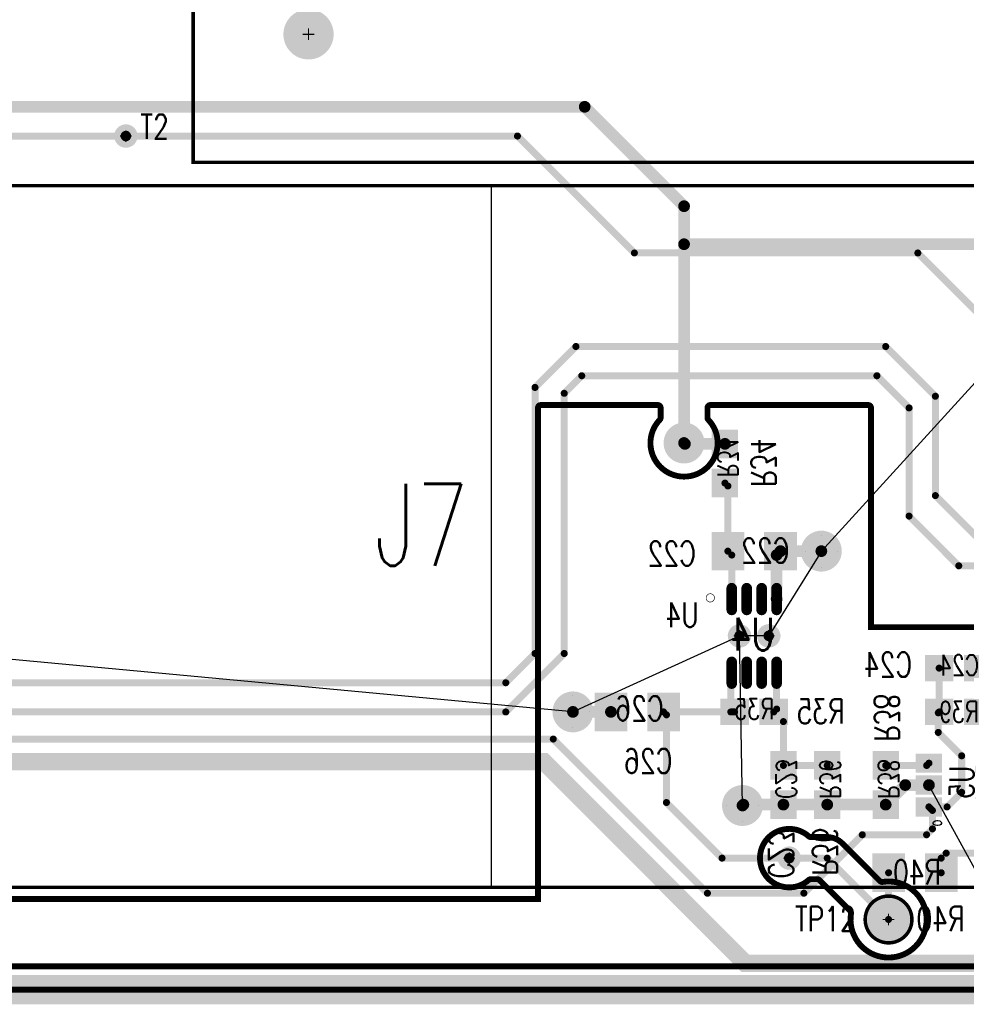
# Model space of a CAD drawing. Extents: x -7 to 11.7, y -5.4 to 6.4.
# Tile 10 of 27: x 2.9 to 4.6, y -0.8 to 0.9. Entities that reach past the tile are written whole.
import ezdxf
from ezdxf.enums import TextEntityAlignment as Align

# ---------------------------------------------------------------- set-up
doc = ezdxf.new("R2010")
doc.units = 0
for name, pattern in [('KEEPOUT_00011100$0', [2, 1, 1]), ('SIG_15', [2, 1, 1]), ('SIG_19', [2, 1, 1]), ('SIG_22', [2, 1, 1]), ('SIG_25', [2, 1, 1]), ('SIG_50', [2, 1, 1]), ('SIG_55', [2, 1, 1]), ('SIG_56', [2, 1, 1]), ('SIG_58', [2, 1, 1]), ('SIG_59', [2, 1, 1]), ('SIG_60', [2, 1, 1]), ('SIG_61', [2, 1, 1]), ('SIG_62', [2, 1, 1])]:
    doc.linetypes.add(name, pattern=pattern)
for name, color, linetype in [('2D_LINE_125', 3, 'CONTINUOUS'), ('2D_LINE_126', 6, 'CONTINUOUS'), ('2D_LINE_130', 106, 'CONTINUOUS'), ('ATTRIBUTE_124', 6, 'CONTINUOUS'), ('BOARD_OUTLINE_00', 254, 'CONTINUOUS'), ('DRIL_NPLTE_THRU_01', 16, 'CONTINUOUS'), ('DRIL_NPLTE_THRU_02', 176, 'CONTINUOUS'), ('DRIL_PLTE_THRU_01', 16, 'CONTINUOUS'), ('DRIL_PLTE_THRU_02', 176, 'CONTINUOUS'), ('DRIL_SYMBOL', 254, 'CONTINUOUS'), ('KEEPOUT_00', 43, 'CONTINUOUS'), ('LINK_00', 2, 'CONTINUOUS'), ('PADS_BOT', 5, 'CONTINUOUS'), ('PADS_INNER', 1, 'CONTINUOUS'), ('PADS_TOP', 1, 'CONTINUOUS'), ('PADS_XR_131', 3, 'CONTINUOUS'), ('PADS_XR_132', 6, 'CONTINUOUS'), ('PADS_XR_133', 254, 'CONTINUOUS'), ('PART_NAME_123', 255, 'CONTINUOUS'), ('PART_NAME_124', 6, 'CONTINUOUS'), ('PART_NAME_129', 2, 'CONTINUOUS'), ('PART_NAME_130', 106, 'CONTINUOUS'), ('PART_TOP_2DLINE_123', 255, 'CONTINUOUS'), ('PART_TOP_2DLINE_129', 2, 'CONTINUOUS'), ('POUR_OUTLINE_01', 1, 'CONTINUOUS'), ('POUR_VIATHERM_01', 1, 'CONTINUOUS'), ('POUR_VOID_01', 1, 'CONTINUOUS'), ('TRACE_01', 1, 'CONTINUOUS'), ('TRACE_02', 5, 'CONTINUOUS'), ('VIAPTS', 56, 'CONTINUOUS')]:
    doc.layers.add(name, color=color, linetype=linetype)
doc.styles.add('W0$001', font='simplex', dxfattribs={"width": 0.75})
doc.styles.add('W0$005', font='simplex', dxfattribs={"width": 0.75})
doc.styles.add('W0$006', font='simplex', dxfattribs={"width": 0.75})

# ---------------------------------------------------------------- blocks, each defined once
blk = doc.blocks.new('BOARD_40')
at = {"layer": 'BOARD_OUTLINE_00', "const_width": 0.01}
blk.add_lwpolyline([(0.1, -0.125), (7.4499, -0.125), (7.4499, -4.4), (0.1, -4.4)], close=True, dxfattribs=at)
blk = doc.blocks.new('DRAWING_41')
at = {"layer": '2D_LINE_125', "const_width": 0.05}
blk.add_lwpolyline([(0.1, -0.125), (7.4499, -0.125), (7.4499, -4.4), (0.1, -4.4)], close=True, dxfattribs=at)
blk = doc.blocks.new('DRAWING_42')
at = {"layer": '2D_LINE_126', "const_width": 0.05}
blk.add_lwpolyline([(0.1, -0.125), (7.4499, -0.125), (7.4499, -4.4), (0.1, -4.4)], close=True, dxfattribs=at)
blk = doc.blocks.new('DRAWING_236')
at = {"layer": '2D_LINE_130', "const_width": 0.001}
blk.add_lwpolyline([(-0.0071, 0, 1), (0.0071, 0, 1)], format="xyb", close=True, dxfattribs=at)
blk = doc.blocks.new('POUR_VOID_118')
at = {"layer": 'POUR_VOID_01', "const_width": 0.01}
blk.add_lwpolyline([(-13.2804, -18.2907, -3.09112), (-13.3343, -18.3446, 0.240755), (-13.3357, -18.3402), (-13.3884, -18.2875, 0.198912), (-13.392, -18.286), (-13.4033, -18.286, 0.184445), (-13.4067, -18.2873, -2.235619), (-13.4067, -18.2127, 0.184445), (-13.4033, -18.214), (-13.375, -18.214, -0.198912), (-13.3495, -18.2245), (-13.2848, -18.2893, 0.240755)], format="xyb", close=True, dxfattribs=at)
blk = doc.blocks.new('POUR_OUTLINE_108')
at = {"layer": 'POUR_OUTLINE_01', "const_width": 0.01}
for points in [[(-12.9, -17.855), (-13.3, -17.855), (-13.3, -17.48, 0.414214), (-13.305, -17.475), (-13.575, -17.475, 0.414214), (-13.58, -17.48), (-13.58, -17.4966, 0.194134), (-13.5786, -17.5001, -2.352737), (-13.6614, -17.5001, 0.194134), (-13.66, -17.4966), (-13.66, -17.48, 0.414214), (-13.665, -17.475), (-13.865, -17.475, 0.414214), (-13.87, -17.48), (-13.87, -18.32), (-15.1838, -18.32, 0.136623)], [(-17.615, -18.435), (-11.4601, -18.435, 0.414214)]]:
    blk.add_lwpolyline(points, format="xyb", dxfattribs=at)
blk.add_blockref('POUR_VOID_118', (0, 0))
blk = doc.blocks.new('POUR_VIATHERM_140')
at = {"layer": 'POUR_VIATHERM_01'}
for points in [[(-13.52, -18.1325), (-13.52, -18.1325)], [(-13.5475, -18.16), (-13.5475, -18.16)], [(-13.4925, -18.16), (-13.4925, -18.16)], [(-13.52, -18.1875), (-13.52, -18.1875)]]:
    blk.add_lwpolyline(points, dxfattribs=at)
blk = doc.blocks.new('POUR_VIATHERM_141')
at = {"layer": 'POUR_VIATHERM_01'}
for points in [[(-13.5251, -17.8499), (-13.5251, -17.8499)], [(-13.5451, -17.8699), (-13.5451, -17.8699)], [(-13.5051, -17.8699), (-13.5051, -17.8699)], [(-13.5251, -17.8899), (-13.5251, -17.8899)]]:
    blk.add_lwpolyline(points, dxfattribs=at)
blk = doc.blocks.new('POUR_VIATHERM_142')
at = {"layer": 'POUR_VIATHERM_01'}
for points in [[(-13.8101, -17.9724), (-13.8101, -17.9724)], [(-13.8376, -17.9999), (-13.8376, -17.9999)], [(-13.7826, -17.9999), (-13.7826, -17.9999)], [(-13.8101, -18.0274), (-13.8101, -18.0274)]]:
    blk.add_lwpolyline(points, dxfattribs=at)
blk = doc.blocks.new('POUR_VIATHERM_143')
at = {"layer": 'POUR_VIATHERM_01'}
for points in [[(-13.4751, -17.8499), (-13.4751, -17.8499)], [(-13.4951, -17.8699), (-13.4951, -17.8699)], [(-13.4551, -17.8699), (-13.4551, -17.8699)], [(-13.4751, -17.8899), (-13.4751, -17.8899)]]:
    blk.add_lwpolyline(points, dxfattribs=at)
blk = doc.blocks.new('POUR_VIATHERM_144')
at = {"layer": 'POUR_VIATHERM_01'}
for points in [[(-13.3851, -17.6974), (-13.3851, -17.6974)], [(-13.4126, -17.7249), (-13.4126, -17.7249)], [(-13.3576, -17.7249), (-13.3576, -17.7249)], [(-13.3851, -17.7524), (-13.3851, -17.7524)]]:
    blk.add_lwpolyline(points, dxfattribs=at)
blk = doc.blocks.new('POUR_HEADER_12')
for name in ['POUR_OUTLINE_108', 'POUR_VIATHERM_144', 'POUR_VIATHERM_141', 'POUR_VIATHERM_143', 'POUR_VIATHERM_142', 'POUR_VIATHERM_140']:
    blk.add_blockref(name, (13.575, 14.3))
blk = doc.blocks.new('SMOOTH_0$006')
at = {"const_width": 0.003}
blk.add_lwpolyline([(-0.0015, 0, 1), (0.0015, 0, 1)], format="xyb", close=True, dxfattribs=at)
blk = doc.blocks.new('SMOOTH_0$001')
at = {"const_width": 0.0005}
blk.add_lwpolyline([(-0.00025, 0, 1), (0.00025, 0, 1)], format="xyb", close=True, dxfattribs=at)
blk = doc.blocks.new('PART_BODY_TOP_35')
at = {"layer": 'PART_TOP_2DLINE_123', "const_width": 0.006}
blk.add_lwpolyline([(0.81, 1.035), (-0.81, 1.035), (-0.81, -1.035), (0.81, -1.035)], close=True, dxfattribs=at)
at = {"layer": 'PART_TOP_2DLINE_129', "const_width": 0.001}
blk.add_lwpolyline([(0.81, 1.035), (-0.81, 1.035), (-0.81, -1.035), (0.81, -1.035)], close=True, dxfattribs=at)
at = {"layer": 'PART_TOP_2DLINE_123'}
for p in [(-0.81, 1.035), (0.81, 1.035), (-0.81, -1.035), (0.81, -1.035)]:
    blk.add_blockref('SMOOTH_0$006', p, dxfattribs=at)
at = {"layer": 'PART_TOP_2DLINE_129'}
for p in [(-0.81, 1.035), (0.81, 1.035), (-0.81, -1.035), (0.81, -1.035)]:
    blk.add_blockref('SMOOTH_0$001', p, dxfattribs=at)
blk = doc.blocks.new('DRIL_SYMBOL_0$047')
at = {"layer": 'DRIL_SYMBOL', "const_width": 0.002}
for points in [[(-0.01, 0), (0.01, 0)], [(0, -0.01), (0, 0.01)]]:
    blk.add_lwpolyline(points, dxfattribs=at)
blk = doc.blocks.new('DRIL_HOLE_0$047')
at = {"const_width": 0.0235}
blk.add_lwpolyline([(-0.01175, 0, 1), (0.01175, 0, 1)], format="xyb", close=True, dxfattribs=at)
blk.add_blockref('DRIL_SYMBOL_0$047', (0, 0))
blk = doc.blocks.new('PAD_68')
at = {"const_width": 0.04}
blk.add_lwpolyline([(0, -0.02, 1), (0, 0.02, 1)], format="xyb", close=True, dxfattribs=at)
blk = doc.blocks.new('PAD_71')
at = {"const_width": 0.043}
blk.add_lwpolyline([(0, -0.0215, 1), (0, 0.0215, 1)], format="xyb", close=True, dxfattribs=at)
blk = doc.blocks.new('STK_TOP_84')
at = {"layer": 'DRIL_PLTE_THRU_01'}
blk.add_blockref('DRIL_HOLE_0$047', (0, 0), dxfattribs=at)
at = {"layer": 'DRIL_PLTE_THRU_02'}
blk.add_blockref('DRIL_HOLE_0$047', (0, 0), dxfattribs=at)
at = {"layer": 'PADS_BOT'}
blk.add_blockref('PAD_68', (0, 0), dxfattribs=at)
at = {"layer": 'PADS_INNER'}
blk.add_blockref('PAD_68', (0, 0), dxfattribs=at)
at = {"layer": 'PADS_TOP'}
blk.add_blockref('PAD_68', (0, 0), dxfattribs=at)
at = {"layer": 'PADS_XR_131'}
blk.add_blockref('PAD_71', (0, 0), dxfattribs=at)
at = {"layer": 'PADS_XR_132'}
blk.add_blockref('PAD_71', (0, 0), dxfattribs=at)
blk = doc.blocks.new('DRIL_SYMBOL_0$2')
at = {"layer": 'DRIL_SYMBOL', "const_width": 0.002}
for points in [[(-0.01, 0), (0.01, 0)], [(0, -0.01), (0, 0.01)]]:
    blk.add_lwpolyline(points, dxfattribs=at)
blk = doc.blocks.new('DRIL_HOLE_0$2')
at = {"const_width": 0.1}
blk.add_lwpolyline([(-0.05, 0, 1), (0.05, 0, 1)], format="xyb", close=True, dxfattribs=at)
blk.add_blockref('DRIL_SYMBOL_0$2', (0, 0))
blk = doc.blocks.new('PAD_72')
at = {"const_width": 0.1375}
blk.add_lwpolyline([(0, -0.06875, 1), (0, 0.06875, 1)], format="xyb", close=True, dxfattribs=at)
blk = doc.blocks.new('PAD_75')
at = {"const_width": 0.1405}
blk.add_lwpolyline([(0, -0.07025, 1), (0, 0.07025, 1)], format="xyb", close=True, dxfattribs=at)
blk = doc.blocks.new('STK_TOP_85')
at = {"layer": 'DRIL_PLTE_THRU_01'}
blk.add_blockref('DRIL_HOLE_0$2', (0, 0), dxfattribs=at)
at = {"layer": 'DRIL_PLTE_THRU_02'}
blk.add_blockref('DRIL_HOLE_0$2', (0, 0), dxfattribs=at)
at = {"layer": 'PADS_BOT'}
blk.add_blockref('PAD_72', (0, 0), dxfattribs=at)
at = {"layer": 'PADS_INNER'}
blk.add_blockref('PAD_72', (0, 0), dxfattribs=at)
at = {"layer": 'PADS_TOP'}
blk.add_blockref('PAD_72', (0, 0), dxfattribs=at)
at = {"layer": 'PADS_XR_131'}
blk.add_blockref('PAD_75', (0, 0), dxfattribs=at)
at = {"layer": 'PADS_XR_132'}
blk.add_blockref('PAD_75', (0, 0), dxfattribs=at)
blk = doc.blocks.new('SYM_TOP_38')
for name, p in [('PART_BODY_TOP_35', (0, 0)), ('STK_TOP_85', (-0.591, 0.8375)), ('STK_TOP_85', (-0.197, 0.8375)), ('STK_TOP_85', (0.197, 0.8375)), ('STK_TOP_85', (0.591, 0.8375)), ('STK_TOP_84', (-0.591, -0.8375)), ('STK_TOP_84', (-0.394, -0.8375)), ('STK_TOP_84', (-0.197, -0.8375)), ('STK_TOP_84', (0.197, -0.8375)), ('STK_TOP_84', (0.394, -0.8375)), ('STK_TOP_84', (0.591, -0.8375))]:
    blk.add_blockref(name, p)
blk = doc.blocks.new('PART_TOP_108')
blk.add_blockref('SYM_TOP_38', (0, 0))
at = {"layer": 'PART_NAME_123', "style": 'W0$006', "width": 0.75}
blk.add_text('T2', height=0.042, rotation=90, dxfattribs=at).set_placement((0.77, -1.125))
at = {"layer": 'PART_NAME_129', "style": 'W0$001', "width": 0.75}
blk.add_text('T2', height=0.21, rotation=90, dxfattribs=at).set_placement((0.095, -0.13))
blk = doc.blocks.new('DRIL_HOLE_0')
blk.add_lwpolyline([(0, 0, 1), (0, 0, 1)], format="xyb", close=True)
blk = doc.blocks.new('PAD_82')
at = {"const_width": 0.006}
blk.add_lwpolyline([(-0.0176, -0.003), (0.0176, -0.003, 1), (0.0176, 0.003), (-0.0176, 0.003, 1)], format="xyb", close=True, dxfattribs=at)
blk = doc.blocks.new('PAD_1')
blk.add_lwpolyline([(0, 0, 1), (0, 0, 1)], format="xyb", close=True)
blk = doc.blocks.new('PAD_83')
at = {"const_width": 0.009}
blk.add_lwpolyline([(-0.0186, -0.0045), (0.0186, -0.0045, 1), (0.0186, 0.0045), (-0.0186, 0.0045, 1)], format="xyb", close=True, dxfattribs=at)
blk = doc.blocks.new('STK_BOT_202')
at = {"layer": 'DRIL_NPLTE_THRU_01'}
blk.add_blockref('DRIL_HOLE_0', (0, 0), dxfattribs=at)
at = {"layer": 'DRIL_NPLTE_THRU_02'}
blk.add_blockref('DRIL_HOLE_0', (0, 0), dxfattribs=at)
at = {"layer": 'PADS_BOT', "rotation": 90}
blk.add_blockref('PAD_82', (0, 0), dxfattribs=at)
at = {"layer": 'PADS_INNER'}
blk.add_blockref('PAD_1', (0, 0), dxfattribs=at)
at = {"layer": 'PADS_TOP'}
blk.add_blockref('PAD_1', (0, 0), dxfattribs=at)
at = {"layer": 'PADS_XR_131', "rotation": 90}
blk.add_blockref('PAD_83', (0, 0), dxfattribs=at)
at = {"layer": 'PADS_XR_133', "rotation": 90}
blk.add_blockref('PAD_82', (0, 0), dxfattribs=at)
blk = doc.blocks.new('SYM_BOT_43')
for p in [(-0.0384, 0.063), (-0.0128, 0.063), (0.0128, 0.063), (0.0384, 0.063), (-0.0384, -0.063), (-0.0128, -0.063), (0.0128, -0.063), (0.0384, -0.063)]:
    blk.add_blockref('STK_BOT_202', p)
blk = doc.blocks.new('PART_BOT_112')
blk.add_blockref('SYM_BOT_43', (0, 0))
at = {"layer": 'PART_NAME_124', "style": 'W0$006', "width": 0.75}
blk.add_text('U4', height=0.042, rotation=180, dxfattribs=at).set_placement((-0.095, -0.015))
at = {"layer": 'PART_NAME_130', "style": 'W0$001', "width": 0.75}
blk.add_text('U4', height=0.056, rotation=180, dxfattribs=at).set_placement((0.0349, 0.025))
blk = doc.blocks.new('PAD_84')
at = {"const_width": 0.027}
blk.add_lwpolyline([(-0.0195, 0), (0.0195, 0)], dxfattribs=at)
blk = doc.blocks.new('PAD_85')
at = {"const_width": 0.033}
blk.add_lwpolyline([(-0.0225, 0), (0.0225, 0)], dxfattribs=at)
blk = doc.blocks.new('STK_BOT_136')
at = {"layer": 'DRIL_PLTE_THRU_01'}
blk.add_blockref('DRIL_HOLE_0', (0, 0), dxfattribs=at)
at = {"layer": 'DRIL_PLTE_THRU_02'}
blk.add_blockref('DRIL_HOLE_0', (0, 0), dxfattribs=at)
at = {"layer": 'PADS_BOT', "rotation": 90}
blk.add_blockref('PAD_84', (0, 0), dxfattribs=at)
at = {"layer": 'PADS_INNER'}
blk.add_blockref('PAD_1', (0, 0), dxfattribs=at)
at = {"layer": 'PADS_TOP'}
blk.add_blockref('PAD_1', (0, 0), dxfattribs=at)
at = {"layer": 'PADS_XR_131', "rotation": 90}
blk.add_blockref('PAD_85', (0, 0), dxfattribs=at)
at = {"layer": 'PADS_XR_133', "rotation": 90}
blk.add_blockref('PAD_84', (0, 0), dxfattribs=at)
blk = doc.blocks.new('SYM_BOT_44')
for p in [(-0.0374, 0.051), (0.0374, 0.051), (-0.0374, -0.051), (0, -0.051), (0.0374, -0.051)]:
    blk.add_blockref('STK_BOT_136', p)
blk = doc.blocks.new('PART_BOT_113')
blk.add_blockref('SYM_BOT_44', (0, 0))
at = {"layer": 'ATTRIBUTE_124', "style": 'W0$005', "width": 0.75}
blk.add_text('o', height=0.021, rotation=180, dxfattribs=at).set_placement((-0.065, -0.04), align=Align.MIDDLE_CENTER)
at = {"layer": 'PART_NAME_124', "style": 'W0$006', "width": 0.75}
blk.add_text('U5', height=0.042, rotation=90, dxfattribs=at).set_placement((0.045, 0.12), align=Align.MIDDLE_CENTER)
at = {"layer": 'PART_NAME_130', "style": 'W0$001', "width": 0.75}
blk.add_text('U5', height=0.042, rotation=180, dxfattribs=at).set_placement((0.005, 0.005), align=Align.MIDDLE_CENTER)
blk = doc.blocks.new('PAD_0')
at = {"const_width": 0.05}
blk.add_lwpolyline([(-0.03, 0), (0.03, 0)], dxfattribs=at)
blk = doc.blocks.new('PAD_2')
at = {"const_width": 0.056}
blk.add_lwpolyline([(-0.033, 0), (0.033, 0)], dxfattribs=at)
blk = doc.blocks.new('STK_BOT_57')
at = {"layer": 'DRIL_NPLTE_THRU_01'}
blk.add_blockref('DRIL_HOLE_0', (0, 0), dxfattribs=at)
at = {"layer": 'DRIL_NPLTE_THRU_02'}
blk.add_blockref('DRIL_HOLE_0', (0, 0), dxfattribs=at)
at = {"layer": 'PADS_BOT', "rotation": 90}
blk.add_blockref('PAD_0', (0, 0), dxfattribs=at)
at = {"layer": 'PADS_INNER'}
blk.add_blockref('PAD_1', (0, 0), dxfattribs=at)
at = {"layer": 'PADS_TOP'}
blk.add_blockref('PAD_1', (0, 0), dxfattribs=at)
at = {"layer": 'PADS_XR_131', "rotation": 90}
blk.add_blockref('PAD_2', (0, 0), dxfattribs=at)
at = {"layer": 'PADS_XR_133', "rotation": 90}
blk.add_blockref('PAD_0', (0, 0), dxfattribs=at)
blk = doc.blocks.new('SYM_BOT_27')
for p in [(-0.045, 0), (0.045, 0)]:
    blk.add_blockref('STK_BOT_57', p)
blk = doc.blocks.new('PART_BOT_115')
blk.add_blockref('SYM_BOT_27', (0, 0))
at = {"layer": 'PART_NAME_124', "style": 'W0$006', "width": 0.75}
blk.add_text('C22', height=0.042, dxfattribs=at).set_placement((0.1, -0.025))
at = {"layer": 'PART_NAME_130', "style": 'W0$001', "width": 0.75}
blk.add_text('C22', height=0.042, dxfattribs=at).set_placement((-0.06, -0.02))
blk = doc.blocks.new('PAD_92')
at = {"const_width": 0.039}
blk.add_lwpolyline([(-0.0215, 0), (0.0215, 0)], dxfattribs=at)
blk = doc.blocks.new('PAD_93')
at = {"const_width": 0.045}
blk.add_lwpolyline([(-0.0245, 0), (0.0245, 0)], dxfattribs=at)
blk = doc.blocks.new('STK_BOT_139')
at = {"layer": 'DRIL_PLTE_THRU_01'}
blk.add_blockref('DRIL_HOLE_0', (0, 0), dxfattribs=at)
at = {"layer": 'DRIL_PLTE_THRU_02'}
blk.add_blockref('DRIL_HOLE_0', (0, 0), dxfattribs=at)
at = {"layer": 'PADS_BOT'}
blk.add_blockref('PAD_92', (0, 0), dxfattribs=at)
at = {"layer": 'PADS_INNER'}
blk.add_blockref('PAD_1', (0, 0), dxfattribs=at)
at = {"layer": 'PADS_TOP'}
blk.add_blockref('PAD_1', (0, 0), dxfattribs=at)
at = {"layer": 'PADS_XR_131'}
blk.add_blockref('PAD_93', (0, 0), dxfattribs=at)
at = {"layer": 'PADS_XR_133'}
blk.add_blockref('PAD_92', (0, 0), dxfattribs=at)
blk = doc.blocks.new('SYM_BOT_47')
for p in [(-0.0335, 0), (0.0335, 0)]:
    blk.add_blockref('STK_BOT_139', p)
blk = doc.blocks.new('PART_BOT_118')
blk.add_blockref('SYM_BOT_47', (0, 0))
at = {"layer": 'PART_NAME_124', "style": 'W0$006', "width": 0.75}
blk.add_text('C23', height=0.042, rotation=180, dxfattribs=at).set_placement((0.16, 0.025))
at = {"layer": 'PART_NAME_130', "style": 'W0$001', "width": 0.75}
blk.add_text('C23', height=0.035, rotation=180, dxfattribs=at).set_placement((-0.0101, -0.0049), align=Align.MIDDLE_CENTER)
blk = doc.blocks.new('PART_BOT_119')
blk.add_blockref('SYM_BOT_47', (0, 0))
at = {"layer": 'PART_NAME_124', "style": 'W0$006', "width": 0.75}
blk.add_text('C24', height=0.042, rotation=180, dxfattribs=at).set_placement((-0.08, 0.015))
at = {"layer": 'PART_NAME_130', "style": 'W0$001', "width": 0.75}
blk.add_text('C24', height=0.035, rotation=180, dxfattribs=at).set_placement((-0.0001, -0.0051), align=Align.MIDDLE_CENTER)
blk = doc.blocks.new('SYM_BOT_35')
for p in [(-0.045, 0), (0.045, 0)]:
    blk.add_blockref('STK_BOT_57', p)
blk = doc.blocks.new('PART_BOT_123')
blk.add_blockref('SYM_BOT_35', (0, 0))
at = {"layer": 'PART_NAME_124', "style": 'W0$006', "width": 0.75}
blk.add_text('R40', height=0.042, dxfattribs=at).set_placement((-0.085, -0.1))
at = {"layer": 'PART_NAME_130', "style": 'W0$001', "width": 0.75}
blk.add_text('R40', height=0.042, dxfattribs=at).set_placement((-0.0449, -0.0199))
blk = doc.blocks.new('PART_BOT_132')
blk.add_blockref('SYM_BOT_47', (0, 0))
at = {"layer": 'PART_NAME_124', "style": 'W0$006', "width": 0.75}
blk.add_text('R34', height=0.042, rotation=180, dxfattribs=at).set_placement((0.04, -0.045))
at = {"layer": 'PART_NAME_130', "style": 'W0$001', "width": 0.75}
blk.add_text('R34', height=0.035, rotation=180, dxfattribs=at).set_placement((-0.0101, -0.0049), align=Align.MIDDLE_CENTER)
blk = doc.blocks.new('PART_BOT_133')
blk.add_blockref('SYM_BOT_47', (0, 0))
at = {"layer": 'PART_NAME_124', "style": 'W0$006', "width": 0.75}
blk.add_text('R35', height=0.042, rotation=180, dxfattribs=at).set_placement((0.155, 0.02))
at = {"layer": 'PART_NAME_130', "style": 'W0$001', "width": 0.75}
blk.add_text('R35', height=0.035, rotation=180, dxfattribs=at).set_placement((-0.0001, -0.0051), align=Align.MIDDLE_CENTER)
blk = doc.blocks.new('PART_BOT_134')
blk.add_blockref('SYM_BOT_47', (0, 0))
at = {"layer": 'PART_NAME_124', "style": 'W0$006', "width": 0.75}
blk.add_text('R36', height=0.042, rotation=180, dxfattribs=at).set_placement((0.155, 0.025))
at = {"layer": 'PART_NAME_130', "style": 'W0$001', "width": 0.75}
blk.add_text('R36', height=0.035, rotation=180, dxfattribs=at).set_placement((-0.0101, -0.0049), align=Align.MIDDLE_CENTER)
blk = doc.blocks.new('PART_BOT_136')
blk.add_blockref('SYM_BOT_47', (0, 0))
at = {"layer": 'PART_NAME_124', "style": 'W0$006', "width": 0.75}
blk.add_text('R38', height=0.042, dxfattribs=at).set_placement((0.074, -0.019))
at = {"layer": 'PART_NAME_130', "style": 'W0$001', "width": 0.75}
blk.add_text('R38', height=0.035, dxfattribs=at).set_placement((0.0101, 0.0049), align=Align.MIDDLE_CENTER)
blk = doc.blocks.new('PART_BOT_137')
blk.add_blockref('SYM_BOT_47', (0, 0))
at = {"layer": 'PART_NAME_124', "style": 'W0$006', "width": 0.75}
blk.add_text('R39', height=0.042, dxfattribs=at).set_placement((-0.155, -0.02))
at = {"layer": 'PART_NAME_130', "style": 'W0$001', "width": 0.75}
blk.add_text('R39', height=0.035, dxfattribs=at).set_placement((0, 0.0003), align=Align.MIDDLE_CENTER)
blk = doc.blocks.new('PART_BODY_TOP_51')
at = {"layer": 'KEEPOUT_00', "linetype": 'KEEPOUT_00011100$0'}
blk.add_lwpolyline([(1, -1.1), (0.09, -1.1), (0.09, 0.1), (1, 0.1)], close=True, dxfattribs=at)
at = {"layer": 'PART_TOP_2DLINE_123', "const_width": 0.006}
blk.add_lwpolyline([(-0.1, 0.1), (2.1, 0.1), (2.1, -1.1), (-0.1, -1.1)], close=True, dxfattribs=at)
at = {"layer": 'PART_TOP_2DLINE_129', "const_width": 0.001}
blk.add_lwpolyline([(-0.1, 0.1), (2.1, 0.1), (2.1, -1.1), (-0.1, -1.1)], close=True, dxfattribs=at)
at = {"layer": 'PART_TOP_2DLINE_123'}
for p in [(-0.1, 0.1), (2.1, 0.1), (-0.1, -1.1), (2.1, -1.1)]:
    blk.add_blockref('SMOOTH_0$006', p, dxfattribs=at)
at = {"layer": 'PART_TOP_2DLINE_129'}
for p in [(-0.1, 0.1), (2.1, 0.1), (-0.1, -1.1), (2.1, -1.1)]:
    blk.add_blockref('SMOOTH_0$001', p, dxfattribs=at)
blk = doc.blocks.new('DRIL_SYMBOL_0$055')
at = {"layer": 'DRIL_SYMBOL', "const_width": 0.002}
for points in [[(-0.01, 0), (0.01, 0)], [(0, -0.01), (0, 0.01)]]:
    blk.add_lwpolyline(points, dxfattribs=at)
blk = doc.blocks.new('DRIL_HOLE_0$055')
at = {"const_width": 0.0275}
blk.add_lwpolyline([(-0.01375, 0, 1), (0.01375, 0, 1)], format="xyb", close=True, dxfattribs=at)
blk.add_blockref('DRIL_SYMBOL_0$055', (0, 0))
blk = doc.blocks.new('PAD_15')
at = {"const_width": 0.05}
blk.add_lwpolyline([(0, -0.025, 1), (0, 0.025, 1)], format="xyb", close=True, dxfattribs=at)
blk = doc.blocks.new('PAD_17')
at = {"const_width": 0.053}
blk.add_lwpolyline([(0, -0.0265, 1), (0, 0.0265, 1)], format="xyb", close=True, dxfattribs=at)
blk = doc.blocks.new('STK_TOP_142')
at = {"layer": 'DRIL_PLTE_THRU_01'}
blk.add_blockref('DRIL_HOLE_0$055', (0, 0), dxfattribs=at)
at = {"layer": 'DRIL_PLTE_THRU_02'}
blk.add_blockref('DRIL_HOLE_0$055', (0, 0), dxfattribs=at)
at = {"layer": 'PADS_BOT'}
blk.add_blockref('PAD_15', (0, 0), dxfattribs=at)
at = {"layer": 'PADS_INNER'}
blk.add_blockref('PAD_15', (0, 0), dxfattribs=at)
at = {"layer": 'PADS_TOP'}
blk.add_blockref('PAD_15', (0, 0), dxfattribs=at)
at = {"layer": 'PADS_XR_131'}
blk.add_blockref('PAD_17', (0, 0), dxfattribs=at)
at = {"layer": 'PADS_XR_132'}
blk.add_blockref('PAD_17', (0, 0), dxfattribs=at)
blk = doc.blocks.new('SYM_TOP_51')
for name, p in [('PART_BODY_TOP_51', (0, 0)), ('STK_TOP_142', (0, 0)), ('STK_TOP_142', (2, 0)), ('STK_TOP_142', (0, -0.35)), ('STK_TOP_142', (2, -0.35)), ('STK_TOP_142', (0, -0.65)), ('STK_TOP_142', (0, -1)), ('STK_TOP_142', (2, -1))]:
    blk.add_blockref(name, p)
blk = doc.blocks.new('PART_TOP_138')
blk.add_blockref('SYM_TOP_51', (0, 0))
at = {"layer": 'PART_NAME_123', "style": 'W0$006', "width": 0.75}
blk.add_text('J7', height=0.042, dxfattribs=at).set_placement((0.075, -1.215))
at = {"layer": 'PART_NAME_129', "style": 'W0$001', "width": 0.75}
blk.add_text('J7', height=0.14, dxfattribs=at).set_placement((0.8, -0.55))
blk = doc.blocks.new('PART_BODY_TOP_20')
at = {"layer": 'PART_TOP_2DLINE_123', "const_width": 0.006}
blk.add_lwpolyline([(-0.04, 0, 1), (0.04, 0, 1)], format="xyb", close=True, dxfattribs=at)
blk = doc.blocks.new('DRIL_SYMBOL_0$043')
at = {"layer": 'DRIL_SYMBOL', "const_width": 0.002}
for points in [[(-0.01, 0), (0.01, 0)], [(0, -0.01), (0, 0.01)]]:
    blk.add_lwpolyline(points, dxfattribs=at)
blk = doc.blocks.new('DRIL_HOLE_0$043')
at = {"const_width": 0.0215}
blk.add_lwpolyline([(-0.01075, 0, 1), (0.01075, 0, 1)], format="xyb", close=True, dxfattribs=at)
blk.add_blockref('DRIL_SYMBOL_0$043', (0, 0))
blk = doc.blocks.new('PAD_3')
at = {"const_width": 0.035}
blk.add_lwpolyline([(0, -0.0175, 1), (0, 0.0175, 1)], format="xyb", close=True, dxfattribs=at)
blk = doc.blocks.new('PAD_4')
at = {"const_width": 0.038}
blk.add_lwpolyline([(0, -0.019, 1), (0, 0.019, 1)], format="xyb", close=True, dxfattribs=at)
blk = doc.blocks.new('STK_TOP_62')
at = {"layer": 'DRIL_PLTE_THRU_01'}
blk.add_blockref('DRIL_HOLE_0$043', (0, 0), dxfattribs=at)
at = {"layer": 'DRIL_PLTE_THRU_02'}
blk.add_blockref('DRIL_HOLE_0$043', (0, 0), dxfattribs=at)
at = {"layer": 'PADS_BOT'}
blk.add_blockref('PAD_3', (0, 0), dxfattribs=at)
at = {"layer": 'PADS_INNER'}
blk.add_blockref('PAD_3', (0, 0), dxfattribs=at)
at = {"layer": 'PADS_TOP'}
blk.add_blockref('PAD_3', (0, 0), dxfattribs=at)
at = {"layer": 'PADS_XR_131'}
blk.add_blockref('PAD_4', (0, 0), dxfattribs=at)
at = {"layer": 'PADS_XR_132'}
blk.add_blockref('PAD_4', (0, 0), dxfattribs=at)
blk = doc.blocks.new('SYM_TOP_23')
for name in ['PART_BODY_TOP_20', 'STK_TOP_62']:
    blk.add_blockref(name, (0, 0))
blk = doc.blocks.new('PART_TOP_141')
blk.add_blockref('SYM_TOP_23', (0, 0))
at = {"layer": 'PART_NAME_123', "style": 'W0$006', "width": 0.75}
blk.add_text('TP12', height=0.042, rotation=270, dxfattribs=at).set_placement((-0.02, 0.16))
blk = doc.blocks.new('PART_BOT_142')
blk.add_blockref('SYM_BOT_27', (0, 0))
at = {"layer": 'PART_NAME_124', "style": 'W0$006', "width": 0.75}
blk.add_text('C26', height=0.042, rotation=180, dxfattribs=at).set_placement((0.06, 0.105))
at = {"layer": 'PART_NAME_130', "style": 'W0$001', "width": 0.75}
blk.add_text('C26', height=0.042, rotation=180, dxfattribs=at).set_placement((0.045, 0.015))
blk = doc.blocks.new('SMOOTH_0$012')
at = {"const_width": 0.006}
blk.add_lwpolyline([(-0.003, 0, 1), (0.003, 0, 1)], format="xyb", close=True, dxfattribs=at)
blk = doc.blocks.new('SMOOTH_0$02')
at = {"const_width": 0.01}
blk.add_lwpolyline([(-0.005, 0, 1), (0.005, 0, 1)], format="xyb", close=True, dxfattribs=at)
blk = doc.blocks.new('SMOOTH_0$03')
at = {"const_width": 0.015}
blk.add_lwpolyline([(-0.0075, 0, 1), (0.0075, 0, 1)], format="xyb", close=True, dxfattribs=at)
blk = doc.blocks.new('DRIL_SYMBOL_0$037')
at = {"layer": 'DRIL_SYMBOL', "const_width": 0.002}
for points in [[(-0.01, 0), (0.01, 0)], [(0, -0.01), (0, 0.01)]]:
    blk.add_lwpolyline(points, dxfattribs=at)
blk = doc.blocks.new('DRIL_HOLE_0$037')
at = {"const_width": 0.0185}
blk.add_lwpolyline([(-0.00925, 0, 1), (0.00925, 0, 1)], format="xyb", close=True, dxfattribs=at)
blk.add_blockref('DRIL_SYMBOL_0$037', (0, 0))
blk = doc.blocks.new('PAD_76')
at = {"const_width": 0.0275}
blk.add_lwpolyline([(0, -0.01375, 1), (0, 0.01375, 1)], format="xyb", close=True, dxfattribs=at)
blk = doc.blocks.new('STK_TOP_0')
at = {"layer": 'DRIL_PLTE_THRU_01'}
blk.add_blockref('DRIL_HOLE_0$037', (0, 0), dxfattribs=at)
at = {"layer": 'DRIL_PLTE_THRU_02'}
blk.add_blockref('DRIL_HOLE_0$037', (0, 0), dxfattribs=at)
at = {"layer": 'PADS_BOT'}
blk.add_blockref('PAD_76', (0, 0), dxfattribs=at)
at = {"layer": 'PADS_INNER'}
blk.add_blockref('PAD_3', (0, 0), dxfattribs=at)
at = {"layer": 'PADS_TOP'}
blk.add_blockref('PAD_76', (0, 0), dxfattribs=at)
blk = doc.blocks.new('SYM_TOP_1')
blk.add_blockref('STK_TOP_0', (0, 0))
blk = doc.blocks.new('DRIL_SYMBOL_0$018')
at = {"layer": 'DRIL_SYMBOL', "const_width": 0.002}
for points in [[(-0.01, 0), (0.01, 0)], [(0, -0.01), (0, 0.01)]]:
    blk.add_lwpolyline(points, dxfattribs=at)
blk = doc.blocks.new('DRIL_HOLE_0$018')
at = {"const_width": 0.009}
blk.add_lwpolyline([(-0.0045, 0, 1), (0.0045, 0, 1)], format="xyb", close=True, dxfattribs=at)
blk.add_blockref('DRIL_SYMBOL_0$018', (0, 0))
blk = doc.blocks.new('PAD_5')
at = {"const_width": 0.02}
blk.add_lwpolyline([(0, -0.01, 1), (0, 0.01, 1)], format="xyb", close=True, dxfattribs=at)
blk = doc.blocks.new('STK_TOP_67')
at = {"layer": 'DRIL_PLTE_THRU_01'}
blk.add_blockref('DRIL_HOLE_0$018', (0, 0), dxfattribs=at)
at = {"layer": 'DRIL_PLTE_THRU_02'}
blk.add_blockref('DRIL_HOLE_0$018', (0, 0), dxfattribs=at)
at = {"layer": 'PADS_BOT'}
blk.add_blockref('PAD_5', (0, 0), dxfattribs=at)
at = {"layer": 'PADS_INNER'}
blk.add_blockref('PAD_5', (0, 0), dxfattribs=at)
at = {"layer": 'PADS_TOP'}
blk.add_blockref('PAD_5', (0, 0), dxfattribs=at)
blk = doc.blocks.new('SYM_TOP_3')
blk.add_blockref('STK_TOP_67', (0, 0))

msp = doc.modelspace()

# ---------------------------------------------------------------- linework, layer by layer
at = {"layer": 'LINK_00', "linetype": 'SIG_50'}
for p, q in [((6.075, 1.905), (4.315, -0.025)), ((4.315, -0.025), (4.225, -0.17)), ((3.89, -0.3), (2.2801, -0.1501)), ((3.89, -0.3), (4.175, -0.17)), ((4.1801, -0.4601), (4.175, -0.17)), ((4.225, -0.17), (4.175, -0.17)), ((4.6001, -0.6086), (4.4991, -0.4251))]:
    msp.add_line(p, q, dxfattribs=at)
at = {"layer": 'TRACE_01', "linetype": 'SIG_19', "const_width": 0.02}
for points in [[(2.4051, 0.1749), (2.4901, 0.1749), (2.6001, 0.2849), (2.6001, 0.5999), (2.7351, 0.7349), (3.9101, 0.7349)], [(4.0801, 0.4999), (4.0801, 0.5649), (3.9101, 0.7349)], [(4.0801, 0.4999), (4.7501, 0.4999)], [(4.0801, 0.1599), (4.0801, 0.4999)]]:
    msp.add_lwpolyline(points, dxfattribs=at)
at = {"layer": 'TRACE_01', "linetype": 'SIG_62', "const_width": 0.012}
msp.add_lwpolyline([(2.425, -0.515), (2.4251, -0.49), (2.4251, -0.0751), (2.6501, 0.1499), (2.6501, 0.5799), (2.7551, 0.6849), (3.1251, 0.6849)], dxfattribs=at)
at = {"layer": 'TRACE_01', "linetype": 'SIG_60', "const_width": 0.012}
msp.add_lwpolyline([(4.43, -0.655), (4.3251, -0.5501), (4.2601, -0.5501)], dxfattribs=at)
at = {"layer": 'TRACE_02', "linetype": 'SIG_62', "const_width": 0.012}
msp.add_lwpolyline([(3.1251, 0.6849), (3.7951, 0.6849), (3.9951, 0.4849), (4.4801, 0.4849), (4.6451, 0.3199), (4.6451, 0.2549), (4.7501, 0.1499)], dxfattribs=at)
at = {"layer": 'TRACE_02', "linetype": 'SIG_22', "const_width": 0.012}
msp.add_lwpolyline([(2.014, -0.3464), (2.1103, -0.2501), (3.7751, -0.2501), (3.8251, -0.2001), (3.8251, 0.2549), (3.8951, 0.3249), (4.4251, 0.3249), (4.5101, 0.2399), (4.5101, 0.0699), (4.5851, -0.0051), (5.0001, -0.0051), (5.0301, 0.0249), (5.0301, 0.0999)], dxfattribs=at)
at = {"layer": 'TRACE_02', "linetype": 'SIG_15', "const_width": 0.012}
msp.add_lwpolyline([(2.0927, -0.3464), (2.1491, -0.29), (2.565, -0.29), (2.5751, -0.3001), (3.7751, -0.3001), (3.8751, -0.2001), (3.8751, 0.2449), (3.9051, 0.2749), (4.4101, 0.2749), (4.4651, 0.2199), (4.4651, 0.0349), (4.5501, -0.0501), (5.1551, -0.0501), (5.2051, -0.0001), (5.2051, 0.0999)], dxfattribs=at)
at = {"layer": 'TRACE_02', "linetype": 'SIG_19', "const_width": 0.02}
msp.add_lwpolyline([(4.0801, 0.1599), (4.0816, 0.1584), (4.1501, 0.1584)], dxfattribs=at)
at = {"layer": 'TRACE_02', "linetype": 'SIG_55', "const_width": 0.012}
for points in [[(4.1501, 0.0914), (4.1551, 0.0864), (4.1551, -0.0251)], [(4.1551, -0.0251), (4.1617, -0.0317), (4.1617, -0.107)]]:
    msp.add_lwpolyline(points, dxfattribs=at)
at = {"layer": 'TRACE_02', "linetype": 'SIG_50', "const_width": 0.02}
for points in [[(4.2385, -0.107), (4.2385, -0.0317), (4.2451, -0.0251)], [(4.2451, -0.0251), (4.2451, -0.025), (4.315, -0.025)], [(3.89, -0.3), (3.955, -0.3)], [(4.4251, -0.4586), (4.4586, -0.4251), (4.4991, -0.4251)], [(4.1801, -0.4601), (4.1816, -0.4586), (4.2501, -0.4586)], [(4.2501, -0.4586), (4.3251, -0.4586)], [(4.3251, -0.4586), (4.4251, -0.4586)]]:
    msp.add_lwpolyline(points, dxfattribs=at)
at = {"layer": 'TRACE_02', "linetype": 'SIG_60', "const_width": 0.012}
for points in [[(4.1601, -0.3001), (4.1601, -0.2381), (4.1617, -0.233)], [(4.045, -0.3), (4.05, -0.305), (4.05, -0.455), (4.1451, -0.5501), (4.2601, -0.5501)], [(4.045, -0.3), (4.1665, -0.3), (4.1666, -0.3001)], [(4.1601, -0.3001), (4.1666, -0.3001)], [(4.43, -0.655), (4.4301, -0.5751)]]:
    msp.add_lwpolyline(points, dxfattribs=at)
at = {"layer": 'TRACE_02', "linetype": 'SIG_56', "const_width": 0.012}
for points in [[(4.2336, -0.3001), (4.2385, -0.2952), (4.2385, -0.233)], [(4.2336, -0.3001), (4.2501, -0.3166), (4.2501, -0.3916)], [(4.2501, -0.3916), (4.3251, -0.3916)]]:
    msp.add_lwpolyline(points, dxfattribs=at)
at = {"layer": 'TRACE_02', "linetype": 'SIG_61', "const_width": 0.012}
for points in [[(4.5166, -0.2251), (4.5166, -0.3001)], [(4.5151, -0.3351), (4.5151, -0.3016), (4.5166, -0.3001)], [(4.5151, -0.3351), (4.5551, -0.3751)], [(2.2501, -0.3464), (3.8564, -0.3464), (4.1201, -0.6101), (4.2851, -0.6101), (4.3851, -0.5101), (4.4951, -0.5101), (4.5051, -0.5001), (4.5051, -0.4685)], [(4.4991, -0.4625), (4.5301, -0.4625), (4.5551, -0.4375), (4.5551, -0.3751)], [(4.4991, -0.4625), (4.5051, -0.4685)]]:
    msp.add_lwpolyline(points, dxfattribs=at)
at = {"layer": 'TRACE_02', "linetype": 'SIG_25', "const_width": 0.03}
msp.add_lwpolyline([(2.2501, -0.4251), (2.3099, -0.4251), (2.3499, -0.3851), (3.8401, -0.3851), (4.1851, -0.7301), (4.8951, -0.7301), (5.0101, -0.6151), (5.5851, -0.6151), (5.6751, -0.5251)], dxfattribs=at)
at = {"layer": 'TRACE_02', "linetype": 'SIG_58', "const_width": 0.012}
msp.add_lwpolyline([(4.4251, -0.3916), (4.4952, -0.3916), (4.4991, -0.3877)], dxfattribs=at)
at = {"layer": 'TRACE_02', "linetype": 'SIG_59', "const_width": 0.012}
msp.add_lwpolyline([(4.5201, -0.5751), (4.5201, -0.5501), (4.5286, -0.5416), (4.6001, -0.5416)], dxfattribs=at)

# ---------------------------------------------------------------- block references
for name, p in [('DRAWING_41', (-0.2999, 3.6249)), ('DRAWING_42', (-0.2999, 3.6249)), ('BOARD_40', (-0.2999, 3.6249)), ('PART_TOP_138', (2.7501, 0.4999)), ('DRAWING_236', (4.125, -0.105))]:
    msp.add_blockref(name, p)
at = {"linetype": 'SIG_50'}
msp.add_blockref('POUR_HEADER_12', (4.1251, 3.3999), dxfattribs=at)
for name, p, rotation in [('PART_TOP_108', (4.2751, 1.4499), 270), ('PART_TOP_141', (4.43, -0.655), 90)]:
    msp.add_blockref(name, p, dxfattribs=dict(rotation=rotation))
at = {"xscale": -1}
for name, p, rotation in [('PART_BOT_132', (4.1501, 0.1249), -270), ('PART_BOT_112', (4.2001, -0.17), -180), ('PART_BOT_119', (4.5501, -0.2251), -180), ('PART_BOT_142', (4, -0.3), -180), ('PART_BOT_133', (4.2001, -0.3001), -180), ('PART_BOT_136', (4.4251, -0.4251), -90), ('PART_BOT_118', (4.2501, -0.4251), -270), ('PART_BOT_134', (4.3251, -0.4251), -270), ('PART_BOT_113', (4.5501, -0.4251), -90)]:
    msp.add_blockref(name, p, dxfattribs=dict(at, rotation=rotation))
for name, p in [('PART_BOT_115', (4.2001, -0.0251)), ('PART_BOT_137', (4.5501, -0.3001)), ('PART_BOT_123', (4.4751, -0.5751))]:
    msp.add_blockref(name, p, dxfattribs=at)
at = {"layer": 'TRACE_01'}
for name, p in [('SMOOTH_0$02', (3.9101, 0.7349)), ('SMOOTH_0$02', (3.9101, 0.7349)), ('SMOOTH_0$02', (4.0801, 0.5649)), ('SMOOTH_0$02', (4.0801, 0.4999)), ('SMOOTH_0$02', (4.0801, 0.4999)), ('SMOOTH_0$02', (4.0801, 0.4999)), ('SMOOTH_0$02', (4.0801, 0.1599)), ('SMOOTH_0$012', (4.2601, -0.5501)), ('SMOOTH_0$012', (4.3251, -0.5501)), ('SMOOTH_0$012', (4.43, -0.655))]:
    msp.add_blockref(name, p, dxfattribs=at)
at = {"layer": 'TRACE_02'}
for name, p in [('SMOOTH_0$012', (3.1251, 0.6849)), ('SMOOTH_0$012', (3.7951, 0.6849)), ('SMOOTH_0$012', (3.9951, 0.4849)), ('SMOOTH_0$012', (4.4801, 0.4849)), ('SMOOTH_0$012', (3.8951, 0.3249)), ('SMOOTH_0$012', (4.4251, 0.3249)), ('SMOOTH_0$012', (3.9051, 0.2749)), ('SMOOTH_0$012', (4.4101, 0.2749)), ('SMOOTH_0$012', (3.8251, 0.2549)), ('SMOOTH_0$012', (3.8751, 0.2449)), ('SMOOTH_0$012', (4.5101, 0.2399)), ('SMOOTH_0$012', (4.4651, 0.2199)), ('SMOOTH_0$02', (4.0801, 0.1599)), ('SMOOTH_0$02', (4.0816, 0.1584)), ('SMOOTH_0$02', (4.1501, 0.1584)), ('SMOOTH_0$012', (4.1501, 0.0914)), ('SMOOTH_0$012', (4.1551, 0.0864)), ('SMOOTH_0$012', (4.5101, 0.0699)), ('SMOOTH_0$012', (4.4651, 0.0349)), ('SMOOTH_0$02', (4.2451, -0.025)), ('SMOOTH_0$02', (4.2451, -0.0251)), ('SMOOTH_0$02', (4.2451, -0.0251)), ('SMOOTH_0$02', (4.315, -0.025)), ('SMOOTH_0$012', (4.1551, -0.0251)), ('SMOOTH_0$012', (4.1551, -0.0251)), ('SMOOTH_0$012', (4.1617, -0.0317)), ('SMOOTH_0$02', (4.2385, -0.0317)), ('SMOOTH_0$012', (4.5501, -0.0501)), ('SMOOTH_0$012', (4.1617, -0.107)), ('SMOOTH_0$02', (4.2385, -0.107)), ('SMOOTH_0$012', (3.8251, -0.2001)), ('SMOOTH_0$012', (3.8751, -0.2001)), ('SMOOTH_0$012', (4.1601, -0.2381)), ('SMOOTH_0$012', (4.1617, -0.233)), ('SMOOTH_0$012', (4.2385, -0.233)), ('SMOOTH_0$012', (4.5166, -0.2251)), ('SMOOTH_0$012', (3.7751, -0.2501)), ('SMOOTH_0$012', (3.7751, -0.3001)), ('SMOOTH_0$02', (3.89, -0.3)), ('SMOOTH_0$02', (3.955, -0.3)), ('SMOOTH_0$012', (4.045, -0.3)), ('SMOOTH_0$012', (4.045, -0.3)), ('SMOOTH_0$012', (4.05, -0.305)), ('SMOOTH_0$012', (4.1601, -0.3001)), ('SMOOTH_0$012', (4.1601, -0.3001)), ('SMOOTH_0$012', (4.1665, -0.3)), ('SMOOTH_0$012', (4.1666, -0.3001)), ('SMOOTH_0$012', (4.1666, -0.3001)), ('SMOOTH_0$012', (4.2336, -0.3001)), ('SMOOTH_0$012', (4.2336, -0.3001)), ('SMOOTH_0$012', (4.2385, -0.2952)), ('SMOOTH_0$012', (4.5151, -0.3016)), ('SMOOTH_0$012', (4.5166, -0.3001)), ('SMOOTH_0$012', (4.5166, -0.3001)), ('SMOOTH_0$012', (4.2501, -0.3166)), ('SMOOTH_0$012', (4.5151, -0.3351)), ('SMOOTH_0$012', (4.5151, -0.3351)), ('SMOOTH_0$012', (3.8564, -0.3464)), ('SMOOTH_0$03', (3.8401, -0.3851)), ('SMOOTH_0$012', (4.5551, -0.3751)), ('SMOOTH_0$012', (4.5551, -0.3751)), ('SMOOTH_0$012', (4.2501, -0.3916)), ('SMOOTH_0$012', (4.2501, -0.3916)), ('SMOOTH_0$012', (4.3251, -0.3916)), ('SMOOTH_0$012', (4.4251, -0.3916)), ('SMOOTH_0$012', (4.4952, -0.3916)), ('SMOOTH_0$012', (4.4991, -0.3877)), ('SMOOTH_0$02', (4.4586, -0.4251)), ('SMOOTH_0$02', (4.4991, -0.4251)), ('SMOOTH_0$012', (4.5551, -0.4375)), ('SMOOTH_0$012', (4.05, -0.455)), ('SMOOTH_0$02', (4.1801, -0.4601)), ('SMOOTH_0$02', (4.1816, -0.4586)), ('SMOOTH_0$02', (4.2501, -0.4586)), ('SMOOTH_0$02', (4.2501, -0.4586)), ('SMOOTH_0$02', (4.3251, -0.4586)), ('SMOOTH_0$02', (4.3251, -0.4586)), ('SMOOTH_0$02', (4.4251, -0.4586)), ('SMOOTH_0$02', (4.4251, -0.4586)), ('SMOOTH_0$012', (4.4991, -0.4625)), ('SMOOTH_0$012', (4.4991, -0.4625)), ('SMOOTH_0$012', (4.5051, -0.4685)), ('SMOOTH_0$012', (4.5051, -0.4685)), ('SMOOTH_0$012', (4.5301, -0.4625)), ('SMOOTH_0$012', (4.3851, -0.5101)), ('SMOOTH_0$012', (4.4951, -0.5101)), ('SMOOTH_0$012', (4.5051, -0.5001)), ('SMOOTH_0$012', (4.5286, -0.5416)), ('SMOOTH_0$012', (4.1451, -0.5501)), ('SMOOTH_0$012', (4.2601, -0.5501)), ('SMOOTH_0$012', (4.5201, -0.5501)), ('SMOOTH_0$012', (4.4301, -0.5751)), ('SMOOTH_0$012', (4.5201, -0.5751)), ('SMOOTH_0$012', (4.1201, -0.6101)), ('SMOOTH_0$012', (4.2851, -0.6101)), ('SMOOTH_0$012', (4.43, -0.655)), ('SMOOTH_0$03', (4.1851, -0.7301))]:
    msp.add_blockref(name, p, dxfattribs=at)
at = {"layer": 'VIAPTS', "linetype": 'SIG_62'}
msp.add_blockref('SYM_TOP_3', (3.1251, 0.6849), dxfattribs=at)
at = {"layer": 'VIAPTS', "linetype": 'SIG_19'}
msp.add_blockref('SYM_TOP_1', (4.0801, 0.1599), dxfattribs=at)
at = {"layer": 'VIAPTS', "linetype": 'SIG_50'}
for name, p in [('SYM_TOP_1', (4.315, -0.025)), ('SYM_TOP_3', (4.175, -0.17)), ('SYM_TOP_3', (4.225, -0.17)), ('SYM_TOP_1', (3.89, -0.3)), ('SYM_TOP_1', (4.1801, -0.4601))]:
    msp.add_blockref(name, p, dxfattribs=at)
at = {"layer": 'VIAPTS', "linetype": 'SIG_60'}
msp.add_blockref('SYM_TOP_3', (4.2601, -0.5501), dxfattribs=at)

doc.saveas('drawing.dxf')
